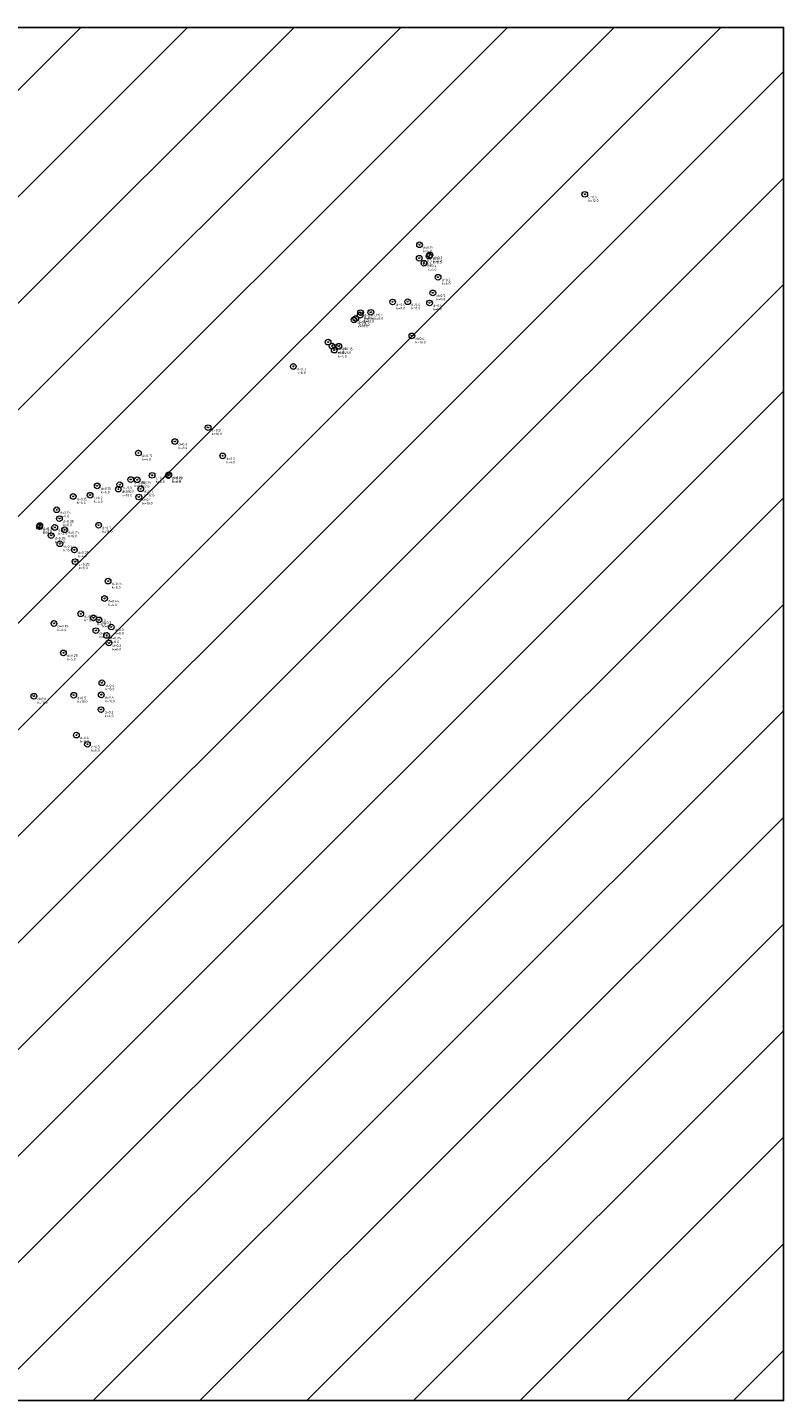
# Model space of a CAD drawing. Header units: metres. Extents: x 202062 to 203368, y 396673 to 397770.
# Tile 3 of 4: x 202214 to 202373, y 397481 to 397770. Entities that reach past the tile are written whole.
import ezdxf
from ezdxf.enums import TextEntityAlignment as Align

# ---------------------------------------------------------------- set-up
doc = ezdxf.new("R2010")
doc.units = ezdxf.units.M
for name, color, linetype in [('B-ME-AL-SITUATIEMETING-S', 7, 'Continuous'), ('locatie bomen', 150, 'Continuous'), ('X-XX-AL-MEETPUNT_DATA_HOOGTE-T18', 150, 'Continuous')]:
    doc.layers.add(name, color=color, linetype=linetype)
doc.layers.add('B-ME-GR-BOOM-S', color=90, linetype='Continuous', lineweight=25)
doc.styles.add('NLCS-ISO-ANNOTATIVE-T18', font='txt', dxfattribs={"height": 1.8})

# ---------------------------------------------------------------- blocks, each defined once
blk = doc.blocks.new('SGR-BOOM_NUMMER-SO')
at = {"linetype": 'ByBlock', "lineweight": 18}
h = blk.add_hatch(color=0, dxfattribs=at)
h.dxf.hatch_style = 1
edge = h.paths.add_edge_path()
edge.add_arc((0, 0), 0.25, 0, 360)
at = {"color": 0, "linetype": 'ByBlock', "lineweight": 18}
for radius in [2, 0.25]:
    blk.add_circle((0, 0), radius, dxfattribs=at)
at = {"color": 0, "linetype": 'ByBlock', "lineweight": -2, "style": 'NLCS-ISO-ANNOTATIVE-T18'}
for tag, p in [('SOORT', (2.5, -2.8)), ('DIAMETER', (2.5, -5.3))]:
    blk.add_attdef(tag, p, '', height=1.8, dxfattribs=at)
blk = doc.blocks.new('SAL-MEETPUNT_MARKER-SO')
at = {"layer": 'X-XX-AL-MEETPUNT_DATA_HOOGTE-T18', "style": 'NLCS-ISO-ANNOTATIVE-T18'}
blk.add_attdef('HOOGTE', text='', height=1.8, dxfattribs=at).set_placement((2.8, 0), align=Align.RIGHT)

msp = doc.modelspace()

# ---------------------------------------------------------------- hatches: boundary and pattern name
at = {"layer": 'locatie bomen'}
h = msp.add_hatch(dxfattribs=at)
h.set_pattern_fill('ANSI31', color=256, scale=5)
h.paths.add_polyline_path([(202062.08, 397480.91), (202372.94, 397480.91), (202372.94, 397770.13), (202062.08, 397770.13)])

# ---------------------------------------------------------------- linework, layer by layer
msp.add_lwpolyline([(202062.08, 397480.91), (202372.94, 397480.91), (202372.94, 397770.13), (202062.08, 397770.13)], close=True, dxfattribs=at)

# ---------------------------------------------------------------- block references
at = {"layer": 'B-ME-AL-SITUATIEMETING-S'}
ref = msp.add_blockref('SAL-MEETPUNT_MARKER-SO', (202331.12, 397734.98), dxfattribs=dict(at, xscale=0.2, yscale=0.2, zscale=0.2))
ref.add_attrib('HOOGTE', '15.08', dxfattribs={"layer": 'X-XX-AL-MEETPUNT_DATA_HOOGTE-T18', "height": 0.36, "style": 'NLCS-ISO-ANNOTATIVE-T18'}).set_placement((202331.68, 397734.98), align=Align.RIGHT)
ref = msp.add_blockref('SAL-MEETPUNT_MARKER-SO', (202296.34, 397724.35), dxfattribs=dict(at, xscale=0.2, yscale=0.2, zscale=0.2))
ref.add_attrib('HOOGTE', '12.04', dxfattribs={"layer": 'X-XX-AL-MEETPUNT_DATA_HOOGTE-T18', "height": 0.36, "style": 'NLCS-ISO-ANNOTATIVE-T18'}).set_placement((202296.9, 397724.35), align=Align.RIGHT)
ref = msp.add_blockref('SAL-MEETPUNT_MARKER-SO', (202298.53, 397722.22), dxfattribs=dict(at, xscale=0.2, yscale=0.2, zscale=0.2))
ref.add_attrib('HOOGTE', '12.56', dxfattribs={"layer": 'X-XX-AL-MEETPUNT_DATA_HOOGTE-T18', "height": 0.36, "style": 'NLCS-ISO-ANNOTATIVE-T18'}).set_placement((202299.09, 397722.22), align=Align.RIGHT)
ref = msp.add_blockref('SAL-MEETPUNT_MARKER-SO', (202296.28, 397721.51), dxfattribs=dict(at, xscale=0.2, yscale=0.2, zscale=0.2))
ref.add_attrib('HOOGTE', '12.50', dxfattribs={"layer": 'X-XX-AL-MEETPUNT_DATA_HOOGTE-T18', "height": 0.36, "style": 'NLCS-ISO-ANNOTATIVE-T18'}).set_placement((202296.84, 397721.51), align=Align.RIGHT)
ref = msp.add_blockref('SAL-MEETPUNT_MARKER-SO', (202297.28, 397720.47), dxfattribs=dict(at, xscale=0.2, yscale=0.2, zscale=0.2))
ref.add_attrib('HOOGTE', '13.05', dxfattribs={"layer": 'X-XX-AL-MEETPUNT_DATA_HOOGTE-T18', "height": 0.36, "style": 'NLCS-ISO-ANNOTATIVE-T18'}).set_placement((202297.84, 397720.47), align=Align.RIGHT)
ref = msp.add_blockref('SAL-MEETPUNT_MARKER-SO', (202298.35, 397721.97), dxfattribs=dict(at, xscale=0.2, yscale=0.2, zscale=0.2))
ref.add_attrib('HOOGTE', '12.96', dxfattribs={"layer": 'X-XX-AL-MEETPUNT_DATA_HOOGTE-T18', "height": 0.36, "style": 'NLCS-ISO-ANNOTATIVE-T18'}).set_placement((202298.91, 397721.97), align=Align.RIGHT)
ref = msp.add_blockref('SAL-MEETPUNT_MARKER-SO', (202300.24, 397717.51), dxfattribs=dict(at, xscale=0.2, yscale=0.2, zscale=0.2))
ref.add_attrib('HOOGTE', '13.91', dxfattribs={"layer": 'X-XX-AL-MEETPUNT_DATA_HOOGTE-T18', "height": 0.36, "style": 'NLCS-ISO-ANNOTATIVE-T18'}).set_placement((202300.8, 397717.51), align=Align.RIGHT)
ref = msp.add_blockref('SAL-MEETPUNT_MARKER-SO', (202299.14, 397714.22), dxfattribs=dict(at, xscale=0.2, yscale=0.2, zscale=0.2))
ref.add_attrib('HOOGTE', '14.55', dxfattribs={"layer": 'X-XX-AL-MEETPUNT_DATA_HOOGTE-T18', "height": 0.36, "style": 'NLCS-ISO-ANNOTATIVE-T18'}).set_placement((202299.7, 397714.22), align=Align.RIGHT)
ref = msp.add_blockref('SAL-MEETPUNT_MARKER-SO', (202290.68, 397712.31), dxfattribs=dict(at, xscale=0.2, yscale=0.2, zscale=0.2))
ref.add_attrib('HOOGTE', '13.60', dxfattribs={"layer": 'X-XX-AL-MEETPUNT_DATA_HOOGTE-T18', "height": 0.36, "style": 'NLCS-ISO-ANNOTATIVE-T18'}).set_placement((202291.24, 397712.31), align=Align.RIGHT)
ref = msp.add_blockref('SAL-MEETPUNT_MARKER-SO', (202293.86, 397712.36), dxfattribs=dict(at, xscale=0.2, yscale=0.2, zscale=0.2))
ref.add_attrib('HOOGTE', '13.87', dxfattribs={"layer": 'X-XX-AL-MEETPUNT_DATA_HOOGTE-T18', "height": 0.36, "style": 'NLCS-ISO-ANNOTATIVE-T18'}).set_placement((202294.41, 397712.36), align=Align.RIGHT)
ref = msp.add_blockref('SAL-MEETPUNT_MARKER-SO', (202298.46, 397712.1), dxfattribs=dict(at, xscale=0.2, yscale=0.2, zscale=0.2))
ref.add_attrib('HOOGTE', '14.86', dxfattribs={"layer": 'X-XX-AL-MEETPUNT_DATA_HOOGTE-T18', "height": 0.36, "style": 'NLCS-ISO-ANNOTATIVE-T18'}).set_placement((202299.02, 397712.1), align=Align.RIGHT)
ref = msp.add_blockref('SAL-MEETPUNT_MARKER-SO', (202282.55, 397708.52), dxfattribs=dict(at, xscale=0.2, yscale=0.2, zscale=0.2))
ref.add_attrib('HOOGTE', '13.33', dxfattribs={"layer": 'X-XX-AL-MEETPUNT_DATA_HOOGTE-T18', "height": 0.36, "style": 'NLCS-ISO-ANNOTATIVE-T18'}).set_placement((202283.11, 397708.52), align=Align.RIGHT)
ref = msp.add_blockref('SAL-MEETPUNT_MARKER-SO', (202282.93, 397708.85), dxfattribs=dict(at, xscale=0.2, yscale=0.2, zscale=0.2))
ref.add_attrib('HOOGTE', '13.50', dxfattribs={"layer": 'X-XX-AL-MEETPUNT_DATA_HOOGTE-T18', "height": 0.36, "style": 'NLCS-ISO-ANNOTATIVE-T18'}).set_placement((202283.48, 397708.85), align=Align.RIGHT)
ref = msp.add_blockref('SAL-MEETPUNT_MARKER-SO', (202283.86, 397709.54), dxfattribs=dict(at, xscale=0.2, yscale=0.2, zscale=0.2))
ref.add_attrib('HOOGTE', '13.52', dxfattribs={"layer": 'X-XX-AL-MEETPUNT_DATA_HOOGTE-T18', "height": 0.36, "style": 'NLCS-ISO-ANNOTATIVE-T18'}).set_placement((202284.42, 397709.54), align=Align.RIGHT)
ref = msp.add_blockref('SAL-MEETPUNT_MARKER-SO', (202283.93, 397710.06), dxfattribs=dict(at, xscale=0.2, yscale=0.2, zscale=0.2))
ref.add_attrib('HOOGTE', '13.45', dxfattribs={"layer": 'X-XX-AL-MEETPUNT_DATA_HOOGTE-T18', "height": 0.36, "style": 'NLCS-ISO-ANNOTATIVE-T18'}).set_placement((202284.49, 397710.06), align=Align.RIGHT)
ref = msp.add_blockref('SAL-MEETPUNT_MARKER-SO', (202286.09, 397710.13), dxfattribs=dict(at, xscale=0.2, yscale=0.2, zscale=0.2))
ref.add_attrib('HOOGTE', '13.63', dxfattribs={"layer": 'X-XX-AL-MEETPUNT_DATA_HOOGTE-T18', "height": 0.36, "style": 'NLCS-ISO-ANNOTATIVE-T18'}).set_placement((202286.65, 397710.13), align=Align.RIGHT)
ref = msp.add_blockref('SAL-MEETPUNT_MARKER-SO', (202294.73, 397705.17), dxfattribs=dict(at, xscale=0.2, yscale=0.2, zscale=0.2))
ref.add_attrib('HOOGTE', '15.47', dxfattribs={"layer": 'X-XX-AL-MEETPUNT_DATA_HOOGTE-T18', "height": 0.36, "style": 'NLCS-ISO-ANNOTATIVE-T18'}).set_placement((202295.29, 397705.17), align=Align.RIGHT)
ref = msp.add_blockref('SAL-MEETPUNT_MARKER-SO', (202277.1, 397703.85), dxfattribs=dict(at, xscale=0.2, yscale=0.2, zscale=0.2))
ref.add_attrib('HOOGTE', '13.70', dxfattribs={"layer": 'X-XX-AL-MEETPUNT_DATA_HOOGTE-T18', "height": 0.36, "style": 'NLCS-ISO-ANNOTATIVE-T18'}).set_placement((202277.66, 397703.85), align=Align.RIGHT)
ref = msp.add_blockref('SAL-MEETPUNT_MARKER-SO', (202277.94, 397703.03), dxfattribs=dict(at, xscale=0.2, yscale=0.2, zscale=0.2))
ref.add_attrib('HOOGTE', '13.78', dxfattribs={"layer": 'X-XX-AL-MEETPUNT_DATA_HOOGTE-T18', "height": 0.36, "style": 'NLCS-ISO-ANNOTATIVE-T18'}).set_placement((202278.5, 397703.03), align=Align.RIGHT)
ref = msp.add_blockref('SAL-MEETPUNT_MARKER-SO', (202278.39, 397702.17), dxfattribs=dict(at, xscale=0.2, yscale=0.2, zscale=0.2))
ref.add_attrib('HOOGTE', '14.09', dxfattribs={"layer": 'X-XX-AL-MEETPUNT_DATA_HOOGTE-T18', "height": 0.36, "style": 'NLCS-ISO-ANNOTATIVE-T18'}).set_placement((202278.95, 397702.17), align=Align.RIGHT)
ref = msp.add_blockref('SAL-MEETPUNT_MARKER-SO', (202279.35, 397702.99), dxfattribs=dict(at, xscale=0.2, yscale=0.2, zscale=0.2))
ref.add_attrib('HOOGTE', '13.82', dxfattribs={"layer": 'X-XX-AL-MEETPUNT_DATA_HOOGTE-T18', "height": 0.36, "style": 'NLCS-ISO-ANNOTATIVE-T18'}).set_placement((202279.91, 397702.99), align=Align.RIGHT)
ref = msp.add_blockref('SAL-MEETPUNT_MARKER-SO', (202269.78, 397698.73), dxfattribs=dict(at, xscale=0.2, yscale=0.2, zscale=0.2))
ref.add_attrib('HOOGTE', '13.56', dxfattribs={"layer": 'X-XX-AL-MEETPUNT_DATA_HOOGTE-T18', "height": 0.36, "style": 'NLCS-ISO-ANNOTATIVE-T18'}).set_placement((202270.34, 397698.73), align=Align.RIGHT)
ref = msp.add_blockref('SAL-MEETPUNT_MARKER-SO', (202251.85, 397685.84), dxfattribs=dict(at, xscale=0.2, yscale=0.2, zscale=0.2))
ref.add_attrib('HOOGTE', '13.71', dxfattribs={"layer": 'X-XX-AL-MEETPUNT_DATA_HOOGTE-T18', "height": 0.36, "style": 'NLCS-ISO-ANNOTATIVE-T18'}).set_placement((202252.41, 397685.84), align=Align.RIGHT)
ref = msp.add_blockref('SAL-MEETPUNT_MARKER-SO', (202244.85, 397682.91), dxfattribs=dict(at, xscale=0.2, yscale=0.2, zscale=0.2))
ref.add_attrib('HOOGTE', '13.62', dxfattribs={"layer": 'X-XX-AL-MEETPUNT_DATA_HOOGTE-T18', "height": 0.36, "style": 'NLCS-ISO-ANNOTATIVE-T18'}).set_placement((202245.41, 397682.91), align=Align.RIGHT)
ref = msp.add_blockref('SAL-MEETPUNT_MARKER-SO', (202237.18, 397680.49), dxfattribs=dict(at, xscale=0.2, yscale=0.2, zscale=0.2))
ref.add_attrib('HOOGTE', '12.99', dxfattribs={"layer": 'X-XX-AL-MEETPUNT_DATA_HOOGTE-T18', "height": 0.36, "style": 'NLCS-ISO-ANNOTATIVE-T18'}).set_placement((202237.74, 397680.49), align=Align.RIGHT)
ref = msp.add_blockref('SAL-MEETPUNT_MARKER-SO', (202254.92, 397679.89), dxfattribs=dict(at, xscale=0.2, yscale=0.2, zscale=0.2))
ref.add_attrib('HOOGTE', '15.01', dxfattribs={"layer": 'X-XX-AL-MEETPUNT_DATA_HOOGTE-T18', "height": 0.36, "style": 'NLCS-ISO-ANNOTATIVE-T18'}).set_placement((202255.47, 397679.89), align=Align.RIGHT)
ref = msp.add_blockref('SAL-MEETPUNT_MARKER-SO', (202228.51, 397673.57), dxfattribs=dict(at, xscale=0.2, yscale=0.2, zscale=0.2))
ref.add_attrib('HOOGTE', '13.19', dxfattribs={"layer": 'X-XX-AL-MEETPUNT_DATA_HOOGTE-T18', "height": 0.36, "style": 'NLCS-ISO-ANNOTATIVE-T18'}).set_placement((202229.07, 397673.57), align=Align.RIGHT)
ref = msp.add_blockref('SAL-MEETPUNT_MARKER-SO', (202233.26, 397673.81), dxfattribs=dict(at, xscale=0.2, yscale=0.2, zscale=0.2))
ref.add_attrib('HOOGTE', '14.05', dxfattribs={"layer": 'X-XX-AL-MEETPUNT_DATA_HOOGTE-T18', "height": 0.36, "style": 'NLCS-ISO-ANNOTATIVE-T18'}).set_placement((202233.82, 397673.81), align=Align.RIGHT)
ref = msp.add_blockref('SAL-MEETPUNT_MARKER-SO', (202235.57, 397674.9), dxfattribs=dict(at, xscale=0.2, yscale=0.2, zscale=0.2))
ref.add_attrib('HOOGTE', '13.97', dxfattribs={"layer": 'X-XX-AL-MEETPUNT_DATA_HOOGTE-T18', "height": 0.36, "style": 'NLCS-ISO-ANNOTATIVE-T18'}).set_placement((202236.12, 397674.9), align=Align.RIGHT)
ref = msp.add_blockref('SAL-MEETPUNT_MARKER-SO', (202236.92, 397674.85), dxfattribs=dict(at, xscale=0.2, yscale=0.2, zscale=0.2))
ref.add_attrib('HOOGTE', '14.04', dxfattribs={"layer": 'X-XX-AL-MEETPUNT_DATA_HOOGTE-T18', "height": 0.36, "style": 'NLCS-ISO-ANNOTATIVE-T18'}).set_placement((202237.47, 397674.85), align=Align.RIGHT)
ref = msp.add_blockref('SAL-MEETPUNT_MARKER-SO', (202240.07, 397675.79), dxfattribs=dict(at, xscale=0.2, yscale=0.2, zscale=0.2))
ref.add_attrib('HOOGTE', '14.25', dxfattribs={"layer": 'X-XX-AL-MEETPUNT_DATA_HOOGTE-T18', "height": 0.36, "style": 'NLCS-ISO-ANNOTATIVE-T18'}).set_placement((202240.62, 397675.79), align=Align.RIGHT)
ref = msp.add_blockref('SAL-MEETPUNT_MARKER-SO', (202243.48, 397675.73), dxfattribs=dict(at, xscale=0.2, yscale=0.2, zscale=0.2))
ref.add_attrib('HOOGTE', '14.44', dxfattribs={"layer": 'X-XX-AL-MEETPUNT_DATA_HOOGTE-T18', "height": 0.36, "style": 'NLCS-ISO-ANNOTATIVE-T18'}).set_placement((202244.04, 397675.73), align=Align.RIGHT)
ref = msp.add_blockref('SAL-MEETPUNT_MARKER-SO', (202243.58, 397675.9), dxfattribs=dict(at, xscale=0.2, yscale=0.2, zscale=0.2))
ref.add_attrib('HOOGTE', '14.47', dxfattribs={"layer": 'X-XX-AL-MEETPUNT_DATA_HOOGTE-T18', "height": 0.36, "style": 'NLCS-ISO-ANNOTATIVE-T18'}).set_placement((202244.13, 397675.9), align=Align.RIGHT)
ref = msp.add_blockref('SAL-MEETPUNT_MARKER-SO', (202223.46, 397671.36), dxfattribs=dict(at, xscale=0.2, yscale=0.2, zscale=0.2))
ref.add_attrib('HOOGTE', '14.26', dxfattribs={"layer": 'X-XX-AL-MEETPUNT_DATA_HOOGTE-T18', "height": 0.36, "style": 'NLCS-ISO-ANNOTATIVE-T18'}).set_placement((202224.02, 397671.36), align=Align.RIGHT)
ref = msp.add_blockref('SAL-MEETPUNT_MARKER-SO', (202227.02, 397671.61), dxfattribs=dict(at, xscale=0.2, yscale=0.2, zscale=0.2))
ref.add_attrib('HOOGTE', '13.34', dxfattribs={"layer": 'X-XX-AL-MEETPUNT_DATA_HOOGTE-T18', "height": 0.36, "style": 'NLCS-ISO-ANNOTATIVE-T18'}).set_placement((202227.58, 397671.61), align=Align.RIGHT)
ref = msp.add_blockref('SAL-MEETPUNT_MARKER-SO', (202232.95, 397672.89), dxfattribs=dict(at, xscale=0.2, yscale=0.2, zscale=0.2))
ref.add_attrib('HOOGTE', '14.07', dxfattribs={"layer": 'X-XX-AL-MEETPUNT_DATA_HOOGTE-T18', "height": 0.36, "style": 'NLCS-ISO-ANNOTATIVE-T18'}).set_placement((202233.51, 397672.89), align=Align.RIGHT)
ref = msp.add_blockref('SAL-MEETPUNT_MARKER-SO', (202237.27, 397671.23), dxfattribs=dict(at, xscale=0.2, yscale=0.2, zscale=0.2))
ref.add_attrib('HOOGTE', '14.46', dxfattribs={"layer": 'X-XX-AL-MEETPUNT_DATA_HOOGTE-T18', "height": 0.36, "style": 'NLCS-ISO-ANNOTATIVE-T18'}).set_placement((202237.82, 397671.23), align=Align.RIGHT)
ref = msp.add_blockref('SAL-MEETPUNT_MARKER-SO', (202237.67, 397672.96), dxfattribs=dict(at, xscale=0.2, yscale=0.2, zscale=0.2))
ref.add_attrib('HOOGTE', '14.31', dxfattribs={"layer": 'X-XX-AL-MEETPUNT_DATA_HOOGTE-T18', "height": 0.36, "style": 'NLCS-ISO-ANNOTATIVE-T18'}).set_placement((202238.23, 397672.96), align=Align.RIGHT)
ref = msp.add_blockref('SAL-MEETPUNT_MARKER-SO', (202219.98, 397668.53), dxfattribs=dict(at, xscale=0.2, yscale=0.2, zscale=0.2))
ref.add_attrib('HOOGTE', '13.18', dxfattribs={"layer": 'X-XX-AL-MEETPUNT_DATA_HOOGTE-T18', "height": 0.36, "style": 'NLCS-ISO-ANNOTATIVE-T18'}).set_placement((202220.54, 397668.53), align=Align.RIGHT)
ref = msp.add_blockref('SAL-MEETPUNT_MARKER-SO', (202216.38, 397664.98), dxfattribs=dict(at, xscale=0.2, yscale=0.2, zscale=0.2))
ref.add_attrib('HOOGTE', '13.30', dxfattribs={"layer": 'X-XX-AL-MEETPUNT_DATA_HOOGTE-T18', "height": 0.36, "style": 'NLCS-ISO-ANNOTATIVE-T18'}).set_placement((202216.94, 397664.98), align=Align.RIGHT)
ref = msp.add_blockref('SAL-MEETPUNT_MARKER-SO', (202216.43, 397665.24), dxfattribs=dict(at, xscale=0.2, yscale=0.2, zscale=0.2))
ref.add_attrib('HOOGTE', '13.41', dxfattribs={"layer": 'X-XX-AL-MEETPUNT_DATA_HOOGTE-T18', "height": 0.36, "style": 'NLCS-ISO-ANNOTATIVE-T18'}).set_placement((202216.99, 397665.24), align=Align.RIGHT)
ref = msp.add_blockref('SAL-MEETPUNT_MARKER-SO', (202219.58, 397664.83), dxfattribs=dict(at, xscale=0.2, yscale=0.2, zscale=0.2))
ref.add_attrib('HOOGTE', '13.64', dxfattribs={"layer": 'X-XX-AL-MEETPUNT_DATA_HOOGTE-T18', "height": 0.36, "style": 'NLCS-ISO-ANNOTATIVE-T18'}).set_placement((202220.14, 397664.83), align=Align.RIGHT)
ref = msp.add_blockref('SAL-MEETPUNT_MARKER-SO', (202220.56, 397666.67), dxfattribs=dict(at, xscale=0.2, yscale=0.2, zscale=0.2))
ref.add_attrib('HOOGTE', '13.41', dxfattribs={"layer": 'X-XX-AL-MEETPUNT_DATA_HOOGTE-T18', "height": 0.36, "style": 'NLCS-ISO-ANNOTATIVE-T18'}).set_placement((202221.12, 397666.67), align=Align.RIGHT)
ref = msp.add_blockref('SAL-MEETPUNT_MARKER-SO', (202228.81, 397665.27), dxfattribs=dict(at, xscale=0.2, yscale=0.2, zscale=0.2))
ref.add_attrib('HOOGTE', '14.53', dxfattribs={"layer": 'X-XX-AL-MEETPUNT_DATA_HOOGTE-T18', "height": 0.36, "style": 'NLCS-ISO-ANNOTATIVE-T18'}).set_placement((202229.37, 397665.27), align=Align.RIGHT)
ref = msp.add_blockref('SAL-MEETPUNT_MARKER-SO', (202218.82, 397663.09), dxfattribs=dict(at, xscale=0.2, yscale=0.2, zscale=0.2))
ref.add_attrib('HOOGTE', '13.90', dxfattribs={"layer": 'X-XX-AL-MEETPUNT_DATA_HOOGTE-T18', "height": 0.36, "style": 'NLCS-ISO-ANNOTATIVE-T18'}).set_placement((202219.38, 397663.09), align=Align.RIGHT)
ref = msp.add_blockref('SAL-MEETPUNT_MARKER-SO', (202221.65, 397664.32), dxfattribs=dict(at, xscale=0.2, yscale=0.2, zscale=0.2))
ref.add_attrib('HOOGTE', '13.95', dxfattribs={"layer": 'X-XX-AL-MEETPUNT_DATA_HOOGTE-T18', "height": 0.36, "style": 'NLCS-ISO-ANNOTATIVE-T18'}).set_placement((202222.21, 397664.32), align=Align.RIGHT)
ref = msp.add_blockref('SAL-MEETPUNT_MARKER-SO', (202220.67, 397661.38), dxfattribs=dict(at, xscale=0.2, yscale=0.2, zscale=0.2))
ref.add_attrib('HOOGTE', '14.36', dxfattribs={"layer": 'X-XX-AL-MEETPUNT_DATA_HOOGTE-T18', "height": 0.36, "style": 'NLCS-ISO-ANNOTATIVE-T18'}).set_placement((202221.23, 397661.38), align=Align.RIGHT)
ref = msp.add_blockref('SAL-MEETPUNT_MARKER-SO', (202223.7, 397660.09), dxfattribs=dict(at, xscale=0.2, yscale=0.2, zscale=0.2))
ref.add_attrib('HOOGTE', '14.68', dxfattribs={"layer": 'X-XX-AL-MEETPUNT_DATA_HOOGTE-T18', "height": 0.36, "style": 'NLCS-ISO-ANNOTATIVE-T18'}).set_placement((202224.26, 397660.09), align=Align.RIGHT)
ref = msp.add_blockref('SAL-MEETPUNT_MARKER-SO', (202223.86, 397657.61), dxfattribs=dict(at, xscale=0.2, yscale=0.2, zscale=0.2))
ref.add_attrib('HOOGTE', '15.00', dxfattribs={"layer": 'X-XX-AL-MEETPUNT_DATA_HOOGTE-T18', "height": 0.36, "style": 'NLCS-ISO-ANNOTATIVE-T18'}).set_placement((202224.42, 397657.61), align=Align.RIGHT)
ref = msp.add_blockref('SAL-MEETPUNT_MARKER-SO', (202230.8, 397653.51), dxfattribs=dict(at, xscale=0.2, yscale=0.2, zscale=0.2))
ref.add_attrib('HOOGTE', '14.91', dxfattribs={"layer": 'X-XX-AL-MEETPUNT_DATA_HOOGTE-T18', "height": 0.36, "style": 'NLCS-ISO-ANNOTATIVE-T18'}).set_placement((202231.36, 397653.51), align=Align.RIGHT)
ref = msp.add_blockref('SAL-MEETPUNT_MARKER-SO', (202230.05, 397649.85), dxfattribs=dict(at, xscale=0.2, yscale=0.2, zscale=0.2))
ref.add_attrib('HOOGTE', '14.84', dxfattribs={"layer": 'X-XX-AL-MEETPUNT_DATA_HOOGTE-T18', "height": 0.36, "style": 'NLCS-ISO-ANNOTATIVE-T18'}).set_placement((202230.61, 397649.85), align=Align.RIGHT)
ref = msp.add_blockref('SAL-MEETPUNT_MARKER-SO', (202219.41, 397644.58), dxfattribs=dict(at, xscale=0.2, yscale=0.2, zscale=0.2))
ref.add_attrib('HOOGTE', '15.08', dxfattribs={"layer": 'X-XX-AL-MEETPUNT_DATA_HOOGTE-T18', "height": 0.36, "style": 'NLCS-ISO-ANNOTATIVE-T18'}).set_placement((202219.97, 397644.58), align=Align.RIGHT)
ref = msp.add_blockref('SAL-MEETPUNT_MARKER-SO', (202225.05, 397646.63), dxfattribs=dict(at, xscale=0.2, yscale=0.2, zscale=0.2))
ref.add_attrib('HOOGTE', '14.91', dxfattribs={"layer": 'X-XX-AL-MEETPUNT_DATA_HOOGTE-T18', "height": 0.36, "style": 'NLCS-ISO-ANNOTATIVE-T18'}).set_placement((202225.6, 397646.63), align=Align.RIGHT)
ref = msp.add_blockref('SAL-MEETPUNT_MARKER-SO', (202227.73, 397645.77), dxfattribs=dict(at, xscale=0.2, yscale=0.2, zscale=0.2))
ref.add_attrib('HOOGTE', '14.81', dxfattribs={"layer": 'X-XX-AL-MEETPUNT_DATA_HOOGTE-T18', "height": 0.36, "style": 'NLCS-ISO-ANNOTATIVE-T18'}).set_placement((202228.29, 397645.77), align=Align.RIGHT)
ref = msp.add_blockref('SAL-MEETPUNT_MARKER-SO', (202228.88, 397645.34), dxfattribs=dict(at, xscale=0.2, yscale=0.2, zscale=0.2))
ref.add_attrib('HOOGTE', '14.75', dxfattribs={"layer": 'X-XX-AL-MEETPUNT_DATA_HOOGTE-T18', "height": 0.36, "style": 'NLCS-ISO-ANNOTATIVE-T18'}).set_placement((202229.44, 397645.34), align=Align.RIGHT)
ref = msp.add_blockref('SAL-MEETPUNT_MARKER-SO', (202228.24, 397643.08), dxfattribs=dict(at, xscale=0.2, yscale=0.2, zscale=0.2))
ref.add_attrib('HOOGTE', '14.73', dxfattribs={"layer": 'X-XX-AL-MEETPUNT_DATA_HOOGTE-T18', "height": 0.36, "style": 'NLCS-ISO-ANNOTATIVE-T18'}).set_placement((202228.8, 397643.08), align=Align.RIGHT)
ref = msp.add_blockref('SAL-MEETPUNT_MARKER-SO', (202230.49, 397642.06), dxfattribs=dict(at, xscale=0.2, yscale=0.2, zscale=0.2))
ref.add_attrib('HOOGTE', '14.63', dxfattribs={"layer": 'X-XX-AL-MEETPUNT_DATA_HOOGTE-T18', "height": 0.36, "style": 'NLCS-ISO-ANNOTATIVE-T18'}).set_placement((202231.04, 397642.06), align=Align.RIGHT)
ref = msp.add_blockref('SAL-MEETPUNT_MARKER-SO', (202231.48, 397643.84), dxfattribs=dict(at, xscale=0.2, yscale=0.2, zscale=0.2))
ref.add_attrib('HOOGTE', '14.41', dxfattribs={"layer": 'X-XX-AL-MEETPUNT_DATA_HOOGTE-T18', "height": 0.36, "style": 'NLCS-ISO-ANNOTATIVE-T18'}).set_placement((202232.04, 397643.84), align=Align.RIGHT)
ref = msp.add_blockref('SAL-MEETPUNT_MARKER-SO', (202221.4, 397638.4), dxfattribs=dict(at, xscale=0.2, yscale=0.2, zscale=0.2))
ref.add_attrib('HOOGTE', '14.87', dxfattribs={"layer": 'X-XX-AL-MEETPUNT_DATA_HOOGTE-T18', "height": 0.36, "style": 'NLCS-ISO-ANNOTATIVE-T18'}).set_placement((202221.96, 397638.4), align=Align.RIGHT)
ref = msp.add_blockref('SAL-MEETPUNT_MARKER-SO', (202230.97, 397640.48), dxfattribs=dict(at, xscale=0.2, yscale=0.2, zscale=0.2))
ref.add_attrib('HOOGTE', '14.53', dxfattribs={"layer": 'X-XX-AL-MEETPUNT_DATA_HOOGTE-T18', "height": 0.36, "style": 'NLCS-ISO-ANNOTATIVE-T18'}).set_placement((202231.53, 397640.48), align=Align.RIGHT)
ref = msp.add_blockref('SAL-MEETPUNT_MARKER-SO', (202229.5, 397632.1), dxfattribs=dict(at, xscale=0.2, yscale=0.2, zscale=0.2))
ref.add_attrib('HOOGTE', '14.59', dxfattribs={"layer": 'X-XX-AL-MEETPUNT_DATA_HOOGTE-T18', "height": 0.36, "style": 'NLCS-ISO-ANNOTATIVE-T18'}).set_placement((202230.06, 397632.1), align=Align.RIGHT)
ref = msp.add_blockref('SAL-MEETPUNT_MARKER-SO', (202215.19, 397629.27), dxfattribs=dict(at, xscale=0.2, yscale=0.2, zscale=0.2))
ref.add_attrib('HOOGTE', '14.83', dxfattribs={"layer": 'X-XX-AL-MEETPUNT_DATA_HOOGTE-T18', "height": 0.36, "style": 'NLCS-ISO-ANNOTATIVE-T18'}).set_placement((202215.75, 397629.27), align=Align.RIGHT)
ref = msp.add_blockref('SAL-MEETPUNT_MARKER-SO', (202223.57, 397629.47), dxfattribs=dict(at, xscale=0.2, yscale=0.2, zscale=0.2))
ref.add_attrib('HOOGTE', '14.58', dxfattribs={"layer": 'X-XX-AL-MEETPUNT_DATA_HOOGTE-T18', "height": 0.36, "style": 'NLCS-ISO-ANNOTATIVE-T18'}).set_placement((202224.13, 397629.47), align=Align.RIGHT)
ref = msp.add_blockref('SAL-MEETPUNT_MARKER-SO', (202229.36, 397629.56), dxfattribs=dict(at, xscale=0.2, yscale=0.2, zscale=0.2))
ref.add_attrib('HOOGTE', '14.38', dxfattribs={"layer": 'X-XX-AL-MEETPUNT_DATA_HOOGTE-T18', "height": 0.36, "style": 'NLCS-ISO-ANNOTATIVE-T18'}).set_placement((202229.92, 397629.56), align=Align.RIGHT)
ref = msp.add_blockref('SAL-MEETPUNT_MARKER-SO', (202229.31, 397626.44), dxfattribs=dict(at, xscale=0.2, yscale=0.2, zscale=0.2))
ref.add_attrib('HOOGTE', '14.46', dxfattribs={"layer": 'X-XX-AL-MEETPUNT_DATA_HOOGTE-T18', "height": 0.36, "style": 'NLCS-ISO-ANNOTATIVE-T18'}).set_placement((202229.86, 397626.44), align=Align.RIGHT)
ref = msp.add_blockref('SAL-MEETPUNT_MARKER-SO', (202224.13, 397621.08), dxfattribs=dict(at, xscale=0.2, yscale=0.2, zscale=0.2))
ref.add_attrib('HOOGTE', '14.50', dxfattribs={"layer": 'X-XX-AL-MEETPUNT_DATA_HOOGTE-T18', "height": 0.36, "style": 'NLCS-ISO-ANNOTATIVE-T18'}).set_placement((202224.69, 397621.08), align=Align.RIGHT)
ref = msp.add_blockref('SAL-MEETPUNT_MARKER-SO', (202226.46, 397619.14), dxfattribs=dict(at, xscale=0.2, yscale=0.2, zscale=0.2))
ref.add_attrib('HOOGTE', '14.40', dxfattribs={"layer": 'X-XX-AL-MEETPUNT_DATA_HOOGTE-T18', "height": 0.36, "style": 'NLCS-ISO-ANNOTATIVE-T18'}).set_placement((202227.02, 397619.14), align=Align.RIGHT)
at = {"layer": 'B-ME-GR-BOOM-S', "xscale": 0.3, "yscale": 0.3, "zscale": 0.3}
for p, values in [((202331.12, 397734.98), {'SOORT': 'd=0.4', 'DIAMETER': 'k=12.0'}), ((202296.34, 397724.35), {'SOORT': 'd=0.15', 'DIAMETER': 'k=4.0'}), ((202298.35, 397721.97), {'SOORT': 'd=0.5', 'DIAMETER': 'k=8.0'}), ((202298.53, 397722.22), {'SOORT': 'd=0.3', 'DIAMETER': 'k=6.0'}), ((202296.28, 397721.51), {'SOORT': 'd=0.3', 'DIAMETER': 'k=6.0'}), ((202297.28, 397720.47), {'SOORT': 'd=0.4', 'DIAMETER': 'k=6.0'}), ((202300.24, 397717.51), {'SOORT': 'd=0.2', 'DIAMETER': 'k=6.0'}), ((202299.14, 397714.22), {'SOORT': 'd=0.5', 'DIAMETER': 'k=8.0'}), ((202290.68, 397712.31), {'SOORT': 'd=0.4', 'DIAMETER': 'k=8.0'}), ((202293.86, 397712.36), {'SOORT': 'd=0.4', 'DIAMETER': 'k=8.0'}), ((202298.46, 397712.1), {'SOORT': 'd=0.4', 'DIAMETER': 'k=6.0'}), ((202282.55, 397708.52), {'SOORT': 'd=0.4', 'DIAMETER': 'k=10.0'}), ((202282.93, 397708.85), {'SOORT': 'd=0.4', 'DIAMETER': 'k=10.0'}), ((202283.86, 397709.54), {'SOORT': 'd=0.4', 'DIAMETER': 'k=10.0'}), ((202283.93, 397710.06), {'SOORT': 'd=0.4', 'DIAMETER': 'k=10.0'}), ((202286.09, 397710.13), {'SOORT': 'd=0.4', 'DIAMETER': 'k=8.0'}), ((202294.73, 397705.17), {'SOORT': 'd=0.4', 'DIAMETER': 'k=10.0'}), ((202277.1, 397703.85), {'SOORT': 'd=0.25', 'DIAMETER': 'k=6.0'}), ((202277.94, 397703.03), {'SOORT': 'd=0.25', 'DIAMETER': 'k=6.0'}), ((202278.39, 397702.17), {'SOORT': 'd=0.25', 'DIAMETER': 'k=4.0'}), ((202279.35, 397702.99), {'SOORT': 'd=0.15', 'DIAMETER': 'k=2.0'}), ((202269.78, 397698.73), {'SOORT': 'd=0.3', 'DIAMETER': 'k=6.0'}), ((202251.85, 397685.84), {'SOORT': 'd=0.9', 'DIAMETER': 'k=16.0'}), ((202244.85, 397682.91), {'SOORT': 'd=0.3', 'DIAMETER': 'k=8.0'}), ((202237.18, 397680.49), {'SOORT': 'd=0.15', 'DIAMETER': 'k=4.0'}), ((202254.92, 397679.89), {'SOORT': 'd=0.3', 'DIAMETER': 'k=4.0'}), ((202240.07, 397675.79), {'SOORT': 'd=0.4', 'DIAMETER': 'k=8.0'}), ((202243.48, 397675.73), {'SOORT': 'd=0.15', 'DIAMETER': 'k=4.0'}), ((202243.58, 397675.9), {'SOORT': 'd=0.25', 'DIAMETER': 'k=4.0'}), ((202228.51, 397673.57), {'SOORT': 'd=0.15', 'DIAMETER': 'k=6.0'}), ((202232.95, 397672.89), {'SOORT': 'd=0.5', 'DIAMETER': 'k=10.0'}), ((202233.26, 397673.81), {'SOORT': 'd=0.6', 'DIAMETER': 'k=12.0'}), ((202235.57, 397674.9), {'SOORT': 'd=0.35', 'DIAMETER': 'k=8.0'}), ((202236.92, 397674.85), {'SOORT': 'd=0.15', 'DIAMETER': 'k=2.0'}), ((202237.67, 397672.96), {'SOORT': 'd=0.3', 'DIAMETER': 'k=12.0'}), ((202223.46, 397671.36), {'SOORT': 'd=0.15', 'DIAMETER': 'k=4.0'}), ((202227.02, 397671.61), {'SOORT': 'd=0.2', 'DIAMETER': 'k=4.0'}), ((202237.27, 397671.23), {'SOORT': 'd=0.4', 'DIAMETER': 'k=10.0'}), ((202219.98, 397668.53), {'SOORT': 'd=0.15', 'DIAMETER': 'k=4.0'}), ((202216.38, 397664.98), {'SOORT': 'd=0.2', 'DIAMETER': 'k=6.0'}), ((202216.43, 397665.24), {'SOORT': 'd=0.15', 'DIAMETER': 'k=4.0'}), ((202219.58, 397664.83), {'SOORT': 'd=0.15', 'DIAMETER': 'k=2.0'}), ((202220.56, 397666.67), {'SOORT': 'd=0.35', 'DIAMETER': 'k=8.0'}), ((202221.65, 397664.32), {'SOORT': 'd=0.25', 'DIAMETER': 'k=6.0'}), ((202228.81, 397665.27), {'SOORT': 'd=0.7', 'DIAMETER': 'k=16.0'}), ((202218.82, 397663.09), {'SOORT': 'd=0.35', 'DIAMETER': 'k=10.0'}), ((202220.67, 397661.38), {'SOORT': 'd=0.3', 'DIAMETER': 'k=6.0'}), ((202223.7, 397660.09), {'SOORT': 'd=0.25', 'DIAMETER': 'k=4.0'}), ((202223.86, 397657.61), {'SOORT': 'd=0.25', 'DIAMETER': 'k=8.0'}), ((202230.8, 397653.51), {'SOORT': 'd=0.35', 'DIAMETER': 'k=8.0'}), ((202230.05, 397649.85), {'SOORT': 'd=0.45', 'DIAMETER': 'k=6.0'}), ((202219.41, 397644.58), {'SOORT': 'd=0.35', 'DIAMETER': 'k=6.0'}), ((202225.05, 397646.63), {'SOORT': 'd=0.35', 'DIAMETER': 'k=12.0'}), ((202227.73, 397645.77), {'SOORT': 'd=0.3', 'DIAMETER': 'k=6.0'}), ((202228.88, 397645.34), {'SOORT': 'd=0.3', 'DIAMETER': 'k=6.0'}), ((202228.24, 397643.08), {'SOORT': 'd=0.2', 'DIAMETER': 'k=6.0'}), ((202230.49, 397642.06), {'SOORT': 'd=0.25', 'DIAMETER': 'k=6.0'}), ((202231.48, 397643.84), {'SOORT': 'd=0.3', 'DIAMETER': 'k=8.0'}), ((202221.4, 397638.4), {'SOORT': 'd=0.25', 'DIAMETER': 'k=5.0'}), ((202230.97, 397640.48), {'SOORT': 'd=0.2', 'DIAMETER': 'k=6.0'}), ((202223.57, 397629.47), {'SOORT': 'd=0.5', 'DIAMETER': 'k=10.0'}), ((202229.36, 397629.56), {'SOORT': 'd=0.5', 'DIAMETER': 'k=10.0'}), ((202229.5, 397632.1), {'SOORT': 'd=0.4', 'DIAMETER': 'k=8.0'}), ((202215.19, 397629.27), {'SOORT': 'd=0.6', 'DIAMETER': 'k=10.0'}), ((202229.31, 397626.44), {'SOORT': 'd=0.2', 'DIAMETER': 'k=4.0'}), ((202224.13, 397621.08), {'SOORT': 'd=0.6', 'DIAMETER': 'k=8.0'}), ((202226.46, 397619.14), {'SOORT': 'd=0.3', 'DIAMETER': 'k=6.0'})]:
    msp.add_blockref('SGR-BOOM_NUMMER-SO', p, dxfattribs=at).add_auto_attribs(values)

doc.saveas('drawing.dxf')
